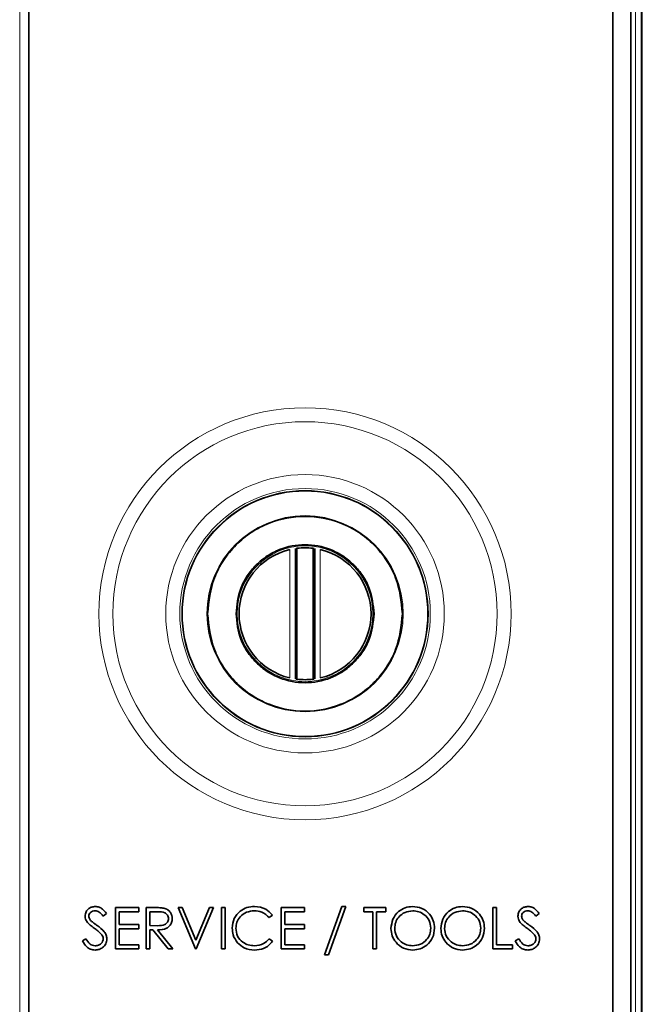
# Model space of a CAD drawing. Header units: millimetres. Extents: x 0 to 1118, y 0 to 864.
# Tile 46 of 91: x 741 to 760, y 249 to 279. Entities that reach past the tile are written whole.
import ezdxf

# ---------------------------------------------------------------- set-up
doc = ezdxf.new("R2010")
doc.units = ezdxf.units.MM

msp = doc.modelspace()

# ---------------------------------------------------------------- linework, layer by layer
at = {"color": 7, "linetype": 'Continuous', "lineweight": 18}
for p, q in [((741.174, 307.744), (741.174, 214.356)), ((759.533, 227.71), (759.533, 294.376)), ((759.699, 294.376), (759.699, 227.71)), ((759.735, 227.71), (759.735, 294.376)), ((749.226, 262.963), (749.226, 259.137)), ((749.45, 263.003), (749.45, 259.097)), ((749.912, 259.097), (749.912, 263.003)), ((750.136, 259.137), (750.136, 262.963))]:
    msp.add_line(p, q, dxfattribs=at)
at = {"color": 7, "linetype": 'Continuous', "lineweight": 35}
for p, q in [((741.444, 307.142), (741.444, 214.959)), ((758.858, 297.884), (758.858, 224.217)), ((759.391, 297.884), (759.391, 224.217)), ((749.392, 259.105), (749.392, 262.996)), ((749.417, 262.999), (749.417, 259.101)), ((749.945, 259.101), (749.945, 262.999)), ((749.97, 262.996), (749.97, 259.105)), ((750.264, 250.876), (750.781, 252.317)), ((750.898, 252.317), (750.381, 250.876)), ((750.781, 252.317), (750.898, 252.317)), ((743.758, 252.108), (743.658, 252.032)), ((744.027, 252.285), (744.724, 252.285)), ((744.027, 251.05), (744.027, 252.285)), ((744.138, 252.158), (744.138, 251.778)), ((744.724, 252.158), (744.138, 252.158)), ((744.724, 252.285), (744.724, 252.158)), ((744.946, 252.285), (745.193, 252.285)), ((744.946, 251.05), (744.946, 252.285)), ((745.056, 252.158), (745.056, 251.747)), ((745.288, 252.158), (745.056, 252.158)), ((745.895, 252.285), (746.014, 252.285)), ((746.418, 251.05), (745.895, 252.285)), ((746.014, 252.285), (746.426, 251.312)), ((746.426, 251.312), (746.837, 252.285)), ((746.956, 252.285), (746.434, 251.05)), ((746.837, 252.285), (746.956, 252.285)), ((747.193, 252.285), (747.304, 252.285)), ((747.193, 251.05), (747.193, 252.285)), ((747.304, 252.285), (747.304, 251.05)), ((748.713, 252.058), (748.616, 251.984)), ((748.966, 252.285), (749.663, 252.285)), ((748.966, 251.05), (748.966, 252.285)), ((749.077, 252.158), (749.077, 251.778)), ((749.663, 252.158), (749.077, 252.158)), ((749.663, 252.285), (749.663, 252.158)), ((751.436, 252.285), (752.085, 252.285)), ((751.436, 252.158), (751.436, 252.285)), ((751.705, 252.158), (751.436, 252.158)), ((751.705, 251.05), (751.705, 252.158)), ((751.816, 252.158), (751.816, 251.05)), ((752.085, 252.158), (751.816, 252.158)), ((752.085, 252.285), (752.085, 252.158)), ((755.282, 252.285), (755.393, 252.285)), ((755.282, 251.05), (755.282, 252.285)), ((755.393, 252.285), (755.393, 251.177)), ((756.66, 252.108), (756.559, 252.032)), ((744.138, 251.778), (744.724, 251.778)), ((744.724, 251.778), (744.724, 251.652)), ((745.056, 251.747), (745.282, 251.745)), ((749.077, 251.778), (749.663, 251.778)), ((749.663, 251.778), (749.663, 251.652)), ((744.138, 251.652), (744.138, 251.177)), ((744.724, 251.652), (744.138, 251.652)), ((745.056, 251.62), (745.056, 251.05)), ((745.146, 251.62), (745.056, 251.62)), ((745.6, 251.05), (745.146, 251.62)), ((745.283, 251.62), (745.737, 251.05)), ((749.077, 251.652), (749.077, 251.177)), ((749.663, 251.652), (749.077, 251.652)), ((743.046, 251.288), (743.15, 251.351)), ((744.138, 251.177), (744.724, 251.177)), ((744.724, 251.177), (744.724, 251.05)), ((748.616, 251.351), (748.713, 251.278)), ((749.077, 251.177), (749.663, 251.177)), ((749.663, 251.177), (749.663, 251.05)), ((755.393, 251.177), (755.868, 251.177)), ((755.868, 251.177), (755.868, 251.05)), ((755.947, 251.288), (756.052, 251.351)), ((744.724, 251.05), (744.027, 251.05)), ((745.056, 251.05), (744.946, 251.05)), ((745.737, 251.05), (745.6, 251.05)), ((746.434, 251.05), (746.418, 251.05)), ((747.304, 251.05), (747.193, 251.05)), ((749.663, 251.05), (748.966, 251.05)), ((750.381, 250.876), (750.264, 250.876)), ((751.816, 251.05), (751.705, 251.05)), ((755.868, 251.05), (755.282, 251.05))]:
    msp.add_line(p, q, dxfattribs=at)
at = {"color": 7, "linetype": 'Continuous', "lineweight": 18}
for radius in [6.145, 5.728, 4.152, 3.735, 3.654, 2.926, 2.025]:
    msp.add_circle((749.681, 261.05), radius, dxfattribs=at)
at = {"color": 7, "linetype": 'Continuous', "lineweight": 35}
msp.add_circle((749.681, 261.05), 3.667, dxfattribs=at)
for start, end in [(103.3904, 256.6096), (83.2551, 96.7449), (283.3904, 76.6096), (263.2551, 276.7449)]:
    msp.add_arc((749.681, 261.05), 1.967, start, end, dxfattribs=at)
for points, knots in [([(746.776, 261.05), (746.815, 261.416), (746.875, 261.978), (747.237, 262.654), (747.612, 263.119), (748.077, 263.496), (748.753, 263.847), (749.681, 264.025), (750.609, 263.847), (751.285, 263.496), (751.75, 263.119), (752.125, 262.654), (752.488, 261.978), (752.547, 261.416), (752.586, 261.05)], [0, 0, 0, 0, 0.119728, 0.18418, 0.25, 0.31582, 0.380272, 0.5, 0.619728, 0.68418, 0.75, 0.81582, 0.880272, 1, 1, 1, 1]), ([(751.739, 261.05), (751.712, 261.309), (751.669, 261.707), (751.413, 262.187), (751.147, 262.516), (750.817, 262.783), (750.338, 263.032), (749.681, 263.158), (749.024, 263.032), (748.545, 262.783), (748.215, 262.516), (747.949, 262.187), (747.693, 261.707), (747.65, 261.309), (747.623, 261.05)], [0, 0, 0, 0, 0.119728, 0.18418, 0.25, 0.31582, 0.380272, 0.5, 0.619728, 0.68418, 0.75, 0.81582, 0.880272, 1, 1, 1, 1]), ([(749.417, 262.999), (749.417, 262.999), (749.418, 262.999), (749.424, 263), (749.432, 263.001), (749.442, 263.002), (749.448, 263.003), (749.45, 263.003)], [0, 0, 0, 0, 0.21488, 0.429725, 0.645543, 0.863169, 1, 1, 1, 1]), ([(749.912, 263.003), (749.916, 263.003), (749.923, 263.002), (749.933, 263.001), (749.941, 263), (749.945, 262.999), (749.945, 262.999), (749.945, 262.999)], [0, 0, 0, 0, 0.219155, 0.438326, 0.656972, 0.874006, 1, 1, 1, 1]), ([(752.586, 261.05), (752.547, 260.685), (752.488, 260.123), (752.125, 259.446), (751.75, 258.981), (751.285, 258.604), (750.609, 258.253), (749.681, 258.075), (748.753, 258.253), (748.077, 258.604), (747.612, 258.981), (747.237, 259.446), (746.875, 260.123), (746.815, 260.685), (746.776, 261.05)], [0, 0, 0, 0, 0.119728, 0.18418, 0.25, 0.31582, 0.380272, 0.5, 0.619728, 0.68418, 0.75, 0.81582, 0.880272, 1, 1, 1, 1]), ([(747.623, 261.05), (747.65, 260.791), (747.693, 260.393), (747.949, 259.914), (748.215, 259.585), (748.545, 259.317), (749.024, 259.069), (749.681, 258.942), (750.338, 259.069), (750.817, 259.317), (751.147, 259.585), (751.413, 259.914), (751.669, 260.393), (751.712, 260.791), (751.739, 261.05)], [0, 0, 0, 0, 0.1197284, 0.1841803, 0.25, 0.3158197, 0.3802716, 0.5, 0.6197284, 0.6841803, 0.75, 0.8158197, 0.8802716, 1, 1, 1, 1]), ([(749.45, 259.097), (749.446, 259.098), (749.439, 259.099), (749.429, 259.1), (749.421, 259.101), (749.417, 259.101), (749.417, 259.101), (749.417, 259.101)], [0, 0, 0, 0, 0.219155, 0.438326, 0.656972, 0.874006, 1, 1, 1, 1]), ([(749.945, 259.101), (749.945, 259.101), (749.944, 259.101), (749.938, 259.1), (749.93, 259.099), (749.92, 259.098), (749.914, 259.097), (749.912, 259.097)], [0, 0, 0, 0, 0.21488, 0.429725, 0.645543, 0.863169, 1, 1, 1, 1]), ([(743.125, 252.028), (743.131, 252.072), (743.141, 252.16), (743.225, 252.255), (743.326, 252.308), (743.395, 252.314), (743.429, 252.317)], [0, 0, 0, 0, 0.279475, 0.558803, 0.779358, 1, 1, 1, 1]), ([(743.429, 252.317), (743.467, 252.313), (743.543, 252.306), (743.663, 252.233), (743.722, 252.155), (743.758, 252.108)], [0, 0, 0, 0, 0.279803, 0.55949, 1, 1, 1, 1]), ([(747.51, 251.675), (747.521, 251.772), (747.544, 251.965), (747.727, 252.177), (747.946, 252.3), (748.098, 252.311), (748.174, 252.317)], [0, 0, 0, 0, 0.279505, 0.559095, 0.779381, 1, 1, 1, 1]), ([(748.174, 252.317), (748.293, 252.304), (748.505, 252.281), (748.649, 252.126), (748.713, 252.058)], [0, 0, 0, 0, 0.559511, 1, 1, 1, 1]), ([(752.243, 251.662), (752.255, 251.757), (752.277, 251.948), (752.446, 252.165), (752.66, 252.294), (752.809, 252.309), (752.884, 252.317)], [0, 0, 0, 0, 0.279739, 0.55933, 0.779683, 1, 1, 1, 1]), ([(752.884, 252.317), (752.981, 252.306), (753.174, 252.286), (753.391, 252.111), (753.522, 251.896), (753.535, 251.744), (753.541, 251.668)], [0, 0, 0, 0, 0.279729, 0.559332, 0.779581, 1, 1, 1, 1]), ([(753.731, 251.662), (753.743, 251.757), (753.765, 251.948), (753.934, 252.165), (754.148, 252.294), (754.297, 252.309), (754.372, 252.317)], [0, 0, 0, 0, 0.279739, 0.55933, 0.779683, 1, 1, 1, 1]), ([(754.372, 252.317), (754.469, 252.306), (754.662, 252.286), (754.879, 252.111), (755.01, 251.896), (755.023, 251.744), (755.029, 251.668)], [0, 0, 0, 0, 0.279729, 0.559332, 0.779581, 1, 1, 1, 1]), ([(756.026, 252.028), (756.032, 252.072), (756.043, 252.16), (756.127, 252.255), (756.228, 252.308), (756.296, 252.314), (756.331, 252.317)], [0, 0, 0, 0, 0.279475, 0.558803, 0.779358, 1, 1, 1, 1]), ([(756.331, 252.317), (756.369, 252.313), (756.445, 252.306), (756.564, 252.233), (756.623, 252.155), (756.66, 252.108)], [0, 0, 0, 0, 0.279803, 0.55949, 1, 1, 1, 1]), ([(743.194, 251.841), (743.172, 251.873), (743.133, 251.93), (743.128, 251.998), (743.125, 252.028)], [0, 0, 0, 0, 0.5598216, 1, 1, 1, 1]), ([(743.417, 252.19), (743.392, 252.188), (743.342, 252.184), (743.281, 252.146), (743.242, 252.093), (743.238, 252.053), (743.236, 252.034)], [0, 0, 0, 0, 0.280299, 0.5598317, 0.7798996, 1, 1, 1, 1]), ([(743.236, 252.034), (743.237, 252.016), (743.24, 251.982), (743.267, 251.925), (743.298, 251.893), (743.317, 251.874)], [0, 0, 0, 0, 0.279819, 0.559807, 1, 1, 1, 1]), ([(743.658, 252.032), (743.623, 252.077), (743.575, 252.139), (743.483, 252.185), (743.439, 252.188), (743.417, 252.19)], [0, 0, 0, 0, 0.559847, 0.779867, 1, 1, 1, 1]), ([(745.193, 252.285), (745.245, 252.285), (745.339, 252.285), (745.432, 252.273), (745.472, 252.268)], [0, 0, 0, 0, 0.56024, 1, 1, 1, 1]), ([(745.61, 251.955), (745.609, 251.973), (745.606, 252.009), (745.582, 252.059), (745.547, 252.1), (745.456, 252.161), (745.362, 252.159), (745.288, 252.158)], [0, 0, 0, 0, 0.1253086, 0.2506326, 0.3759615, 0.5013367, 1, 1, 1, 1]), ([(745.472, 252.268), (745.511, 252.255), (745.589, 252.23), (745.67, 252.146), (745.715, 252.051), (745.719, 251.987), (745.721, 251.955)], [0, 0, 0, 0, 0.2798529, 0.5594917, 0.7795998, 1, 1, 1, 1]), ([(748.167, 252.19), (748.089, 252.181), (747.931, 252.163), (747.747, 252.029), (747.638, 251.853), (747.626, 251.729), (747.621, 251.666)], [0, 0, 0, 0, 0.279864, 0.559496, 0.779666, 1, 1, 1, 1]), ([(748.616, 251.984), (748.545, 252.051), (748.417, 252.17), (748.244, 252.184), (748.167, 252.19)], [0, 0, 0, 0, 0.558387, 1, 1, 1, 1]), ([(752.89, 252.19), (752.812, 252.18), (752.656, 252.16), (752.477, 252.022), (752.371, 251.847), (752.36, 251.724), (752.354, 251.663)], [0, 0, 0, 0, 0.279635, 0.559347, 0.77963, 1, 1, 1, 1]), ([(753.43, 251.668), (753.421, 251.747), (753.402, 251.904), (753.252, 252.073), (753.074, 252.172), (752.951, 252.184), (752.89, 252.19)], [0, 0, 0, 0, 0.279464, 0.558854, 0.779475, 1, 1, 1, 1]), ([(754.378, 252.19), (754.3, 252.18), (754.144, 252.16), (753.965, 252.022), (753.859, 251.847), (753.848, 251.724), (753.842, 251.663)], [0, 0, 0, 0, 0.279635, 0.559347, 0.77963, 1, 1, 1, 1]), ([(754.918, 251.668), (754.909, 251.747), (754.89, 251.904), (754.74, 252.073), (754.562, 252.172), (754.439, 252.184), (754.378, 252.19)], [0, 0, 0, 0, 0.2794636, 0.5588542, 0.7794754, 1, 1, 1, 1]), ([(756.095, 251.841), (756.074, 251.873), (756.035, 251.93), (756.029, 251.998), (756.026, 252.028)], [0, 0, 0, 0, 0.559822, 1, 1, 1, 1]), ([(756.318, 252.19), (756.293, 252.188), (756.243, 252.184), (756.183, 252.146), (756.143, 252.093), (756.139, 252.053), (756.137, 252.034)], [0, 0, 0, 0, 0.280299, 0.559832, 0.7799, 1, 1, 1, 1]), ([(756.137, 252.034), (756.139, 252.016), (756.142, 251.982), (756.168, 251.925), (756.2, 251.893), (756.219, 251.874)], [0, 0, 0, 0, 0.279819, 0.559807, 1, 1, 1, 1]), ([(756.559, 252.032), (756.525, 252.077), (756.476, 252.139), (756.385, 252.185), (756.34, 252.188), (756.318, 252.19)], [0, 0, 0, 0, 0.559847, 0.779867, 1, 1, 1, 1]), ([(743.397, 251.673), (743.356, 251.701), (743.284, 251.752), (743.222, 251.813), (743.194, 251.841)], [0, 0, 0, 0, 0.560415, 1, 1, 1, 1]), ([(743.317, 251.874), (743.348, 251.851), (743.402, 251.808), (743.459, 251.769), (743.483, 251.751)], [0, 0, 0, 0, 0.5599058, 1, 1, 1, 1]), ([(743.483, 251.751), (743.561, 251.694), (743.669, 251.614), (743.76, 251.465), (743.77, 251.39), (743.774, 251.353)], [0, 0, 0, 0, 0.560137, 0.780269, 1, 1, 1, 1]), ([(745.282, 251.745), (745.358, 251.745), (745.453, 251.745), (745.547, 251.806), (745.596, 251.862), (745.605, 251.918), (745.61, 251.955)], [0, 0, 0, 0, 0.499878, 0.625551, 0.751198, 1, 1, 1, 1]), ([(745.721, 251.955), (745.718, 251.916), (745.712, 251.838), (745.65, 251.734), (745.511, 251.63), (745.377, 251.624), (745.283, 251.62)], [0, 0, 0, 0, 0.187115, 0.3739674, 0.5608976, 1, 1, 1, 1]), ([(756.298, 251.673), (756.257, 251.701), (756.186, 251.752), (756.123, 251.813), (756.095, 251.841)], [0, 0, 0, 0, 0.560415, 1, 1, 1, 1]), ([(756.219, 251.874), (756.249, 251.851), (756.303, 251.808), (756.36, 251.769), (756.385, 251.751)], [0, 0, 0, 0, 0.559906, 1, 1, 1, 1]), ([(756.385, 251.751), (756.462, 251.694), (756.57, 251.614), (756.662, 251.465), (756.671, 251.39), (756.675, 251.353)], [0, 0, 0, 0, 0.560137, 0.780269, 1, 1, 1, 1]), ([(743.619, 251.476), (743.581, 251.516), (743.513, 251.589), (743.432, 251.647), (743.397, 251.673)], [0, 0, 0, 0, 0.55951, 1, 1, 1, 1]), ([(743.663, 251.354), (743.66, 251.379), (743.655, 251.423), (743.63, 251.46), (743.619, 251.476)], [0, 0, 0, 0, 0.559024, 1, 1, 1, 1]), ([(747.667, 251.235), (747.615, 251.309), (747.524, 251.443), (747.514, 251.604), (747.51, 251.675)], [0, 0, 0, 0, 0.55902, 1, 1, 1, 1]), ([(747.621, 251.666), (747.63, 251.587), (747.649, 251.427), (747.804, 251.255), (747.987, 251.158), (748.112, 251.15), (748.175, 251.145)], [0, 0, 0, 0, 0.279431, 0.558928, 0.779287, 1, 1, 1, 1]), ([(752.894, 251.019), (752.798, 251.029), (752.607, 251.05), (752.395, 251.225), (752.263, 251.437), (752.25, 251.587), (752.243, 251.662)], [0, 0, 0, 0, 0.27967, 0.559373, 0.779634, 1, 1, 1, 1]), ([(752.354, 251.663), (752.363, 251.585), (752.382, 251.429), (752.532, 251.261), (752.706, 251.16), (752.829, 251.15), (752.89, 251.145)], [0, 0, 0, 0, 0.279406, 0.559071, 0.779459, 1, 1, 1, 1]), ([(752.89, 251.145), (752.968, 251.154), (753.125, 251.172), (753.306, 251.307), (753.413, 251.483), (753.425, 251.607), (753.43, 251.668)], [0, 0, 0, 0, 0.279816, 0.559351, 0.779634, 1, 1, 1, 1]), ([(753.541, 251.668), (753.53, 251.572), (753.509, 251.381), (753.333, 251.168), (753.12, 251.038), (752.969, 251.025), (752.894, 251.019)], [0, 0, 0, 0, 0.279626, 0.559346, 0.779582, 1, 1, 1, 1]), ([(754.382, 251.019), (754.286, 251.029), (754.095, 251.05), (753.883, 251.225), (753.751, 251.437), (753.738, 251.587), (753.731, 251.662)], [0, 0, 0, 0, 0.27967, 0.559373, 0.779634, 1, 1, 1, 1]), ([(753.842, 251.663), (753.851, 251.585), (753.87, 251.429), (754.02, 251.261), (754.194, 251.16), (754.317, 251.15), (754.378, 251.145)], [0, 0, 0, 0, 0.279406, 0.559071, 0.779459, 1, 1, 1, 1]), ([(754.378, 251.145), (754.456, 251.154), (754.613, 251.172), (754.794, 251.307), (754.901, 251.483), (754.913, 251.607), (754.918, 251.668)], [0, 0, 0, 0, 0.279816, 0.559351, 0.779634, 1, 1, 1, 1]), ([(755.029, 251.668), (755.018, 251.572), (754.997, 251.381), (754.821, 251.168), (754.608, 251.038), (754.457, 251.025), (754.382, 251.019)], [0, 0, 0, 0, 0.2796262, 0.5593459, 0.7795817, 1, 1, 1, 1]), ([(756.52, 251.476), (756.482, 251.516), (756.414, 251.589), (756.333, 251.647), (756.298, 251.673)], [0, 0, 0, 0, 0.55951, 1, 1, 1, 1]), ([(756.565, 251.354), (756.562, 251.379), (756.556, 251.423), (756.531, 251.46), (756.52, 251.476)], [0, 0, 0, 0, 0.559024, 1, 1, 1, 1]), ([(743.421, 251.019), (743.376, 251.023), (743.284, 251.032), (743.144, 251.125), (743.083, 251.227), (743.046, 251.288)], [0, 0, 0, 0, 0.2798799, 0.5597027, 1, 1, 1, 1]), ([(743.15, 251.351), (743.187, 251.295), (743.238, 251.216), (743.343, 251.153), (743.395, 251.148), (743.421, 251.145)], [0, 0, 0, 0, 0.559321, 0.779782, 1, 1, 1, 1]), ([(743.421, 251.145), (743.455, 251.149), (743.521, 251.156), (743.602, 251.205), (743.654, 251.276), (743.66, 251.328), (743.663, 251.354)], [0, 0, 0, 0, 0.280165, 0.560018, 0.780089, 1, 1, 1, 1]), ([(743.774, 251.353), (743.767, 251.302), (743.753, 251.201), (743.655, 251.094), (743.541, 251.028), (743.461, 251.022), (743.421, 251.019)], [0, 0, 0, 0, 0.2791586, 0.5590722, 0.7794319, 1, 1, 1, 1]), ([(748.176, 251.019), (748.067, 251.028), (747.872, 251.044), (747.729, 251.176), (747.667, 251.235)], [0, 0, 0, 0, 0.559804, 1, 1, 1, 1]), ([(748.175, 251.145), (748.271, 251.157), (748.441, 251.178), (748.563, 251.298), (748.616, 251.351)], [0, 0, 0, 0, 0.558772, 1, 1, 1, 1]), ([(748.713, 251.278), (748.675, 251.234), (748.599, 251.147), (748.416, 251.042), (748.267, 251.027), (748.176, 251.019)], [0, 0, 0, 0, 0.280392, 0.560798, 1, 1, 1, 1]), ([(756.323, 251.019), (756.277, 251.023), (756.186, 251.032), (756.045, 251.125), (755.984, 251.227), (755.947, 251.288)], [0, 0, 0, 0, 0.27988, 0.559703, 1, 1, 1, 1]), ([(756.052, 251.351), (756.088, 251.295), (756.14, 251.216), (756.244, 251.153), (756.297, 251.148), (756.323, 251.145)], [0, 0, 0, 0, 0.559321, 0.779782, 1, 1, 1, 1]), ([(756.323, 251.145), (756.356, 251.149), (756.422, 251.156), (756.503, 251.205), (756.555, 251.276), (756.561, 251.328), (756.565, 251.354)], [0, 0, 0, 0, 0.280165, 0.560018, 0.780089, 1, 1, 1, 1]), ([(756.675, 251.353), (756.669, 251.302), (756.655, 251.201), (756.556, 251.094), (756.442, 251.028), (756.363, 251.022), (756.323, 251.019)], [0, 0, 0, 0, 0.279159, 0.559072, 0.779432, 1, 1, 1, 1])]:
    msp.add_open_spline(points, degree=3, knots=knots, dxfattribs=at)

doc.saveas('drawing.dxf')
